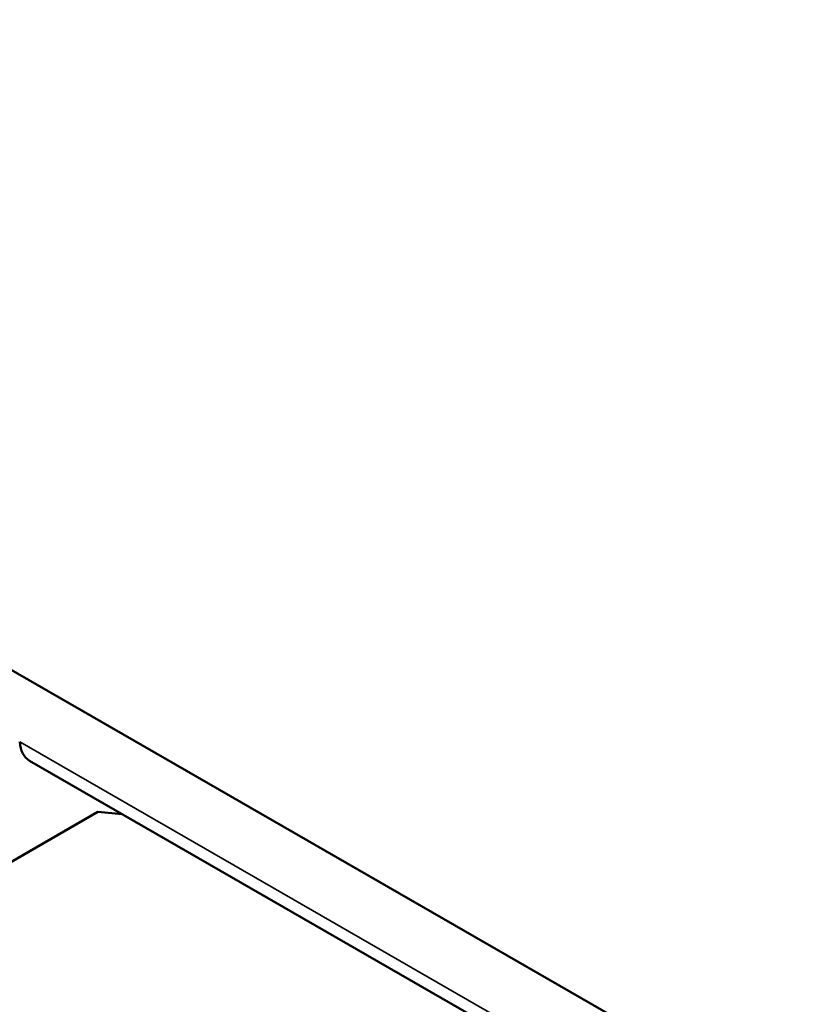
# Model space of a CAD drawing. Header units: millimetres. Extents: x -8 to 1688, y -8 to 1196.
# Tile 3 of 28: x 275 to 355, y 173 to 272. Entities that reach past the tile are written whole.
import ezdxf

# ---------------------------------------------------------------- set-up
doc = ezdxf.new("R2010")
doc.units = ezdxf.units.MM
doc.header["$LTSCALE"] = 4
doc.layers.add('Visibile (ISO)', color=7, linetype='Continuous', lineweight=50)
doc.layers.add('Visibile sottile (ISO)', color=7, linetype='Continuous', lineweight=35)

msp = doc.modelspace()

# ---------------------------------------------------------------- linework, layer by layer
at = {"layer": 'Visibile (ISO)'}
for p, q in [((107.255, 302.316), (429.696, 116.635)), ((275.681, 197.204), (433.225, 106.481)), ((270.426, 185.023), (282.599, 192.033)), ((282.599, 192.033), (285.051, 191.809))]:
    msp.add_line(p, q, dxfattribs=at)
msp.add_ellipse((278.077, 201.364), major_axis=(-2.395, -4.16), ratio=0.578093, start_param=5.575838, end_param=6.283185, dxfattribs=at)
at = {"layer": 'Visibile sottile (ISO)'}
msp.add_line((432.237, 108.379), (274.694, 199.102), dxfattribs=at)

doc.saveas('drawing.dxf')
